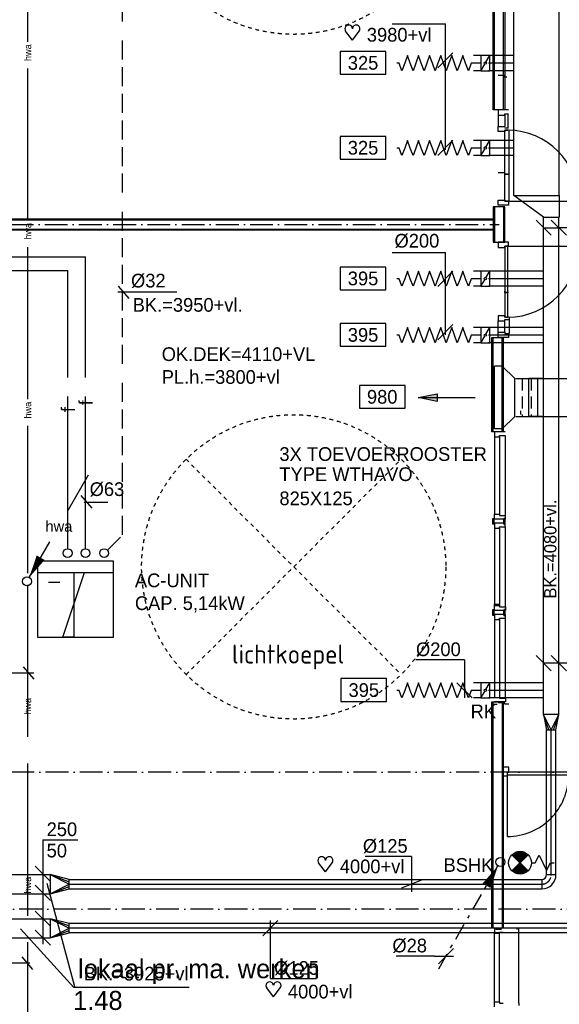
# Model space of a CAD drawing. Extents: x -41378 to 114803, y -24080 to 82188.
# Tile 16 of 137: x -17513 to -10416, y 50577 to 63520. Entities that reach past the tile are written whole.
import ezdxf
from ezdxf.enums import TextEntityAlignment as Align

# ---------------------------------------------------------------- set-up
doc = ezdxf.new("R2010")
doc.units = 0
doc.header["$LTSCALE"] = 50
for name, pattern in [('2322102', [45, 5, -2, 5, -2, 5, -2, 5, -2, 5, -2, 5, -5]), ('2322122', [47, 40, -7]), ('2322140', [45, 40, -5]), ('CENTER2', [11.25, 7.5, -1.25, 1.25, -1.25]), ('CENTER4', [5, 3.125, -0.625, 0.625, -0.625]), ('DASHDOT', [9, 6, -1.5, 0, -1.5]), ('HIDDEN', [2, 1, -1]), ('HIDDEN2', [4.7625, 3.175, -1.5875]), ('LURETOUR', [6, 4, -2])]:
    doc.linetypes.add(name, pattern=pattern)
doc.layers.get('0').update_dxf_attribs({"linetype": 'CONTINUOUS'})
for name, color, linetype in [('AL$1----_TEKST', 7, 'CONTINUOUS'), ('AL$7----_STRAMIEN', 1, 'DASHDOT'), ('AL22----_BINNENWAND', 7, 'CONTINUOUS'), ('AL32----_BINNENKOZ', 7, 'CONTINUOUS'), ('AL32----_DRAAIR', 7, 'CONTINUOUS'), ('AL32----_DRAAIRICHTING', 1, 'CONTINUOUS'), ('AL37----_DAKOPENING', 7, 'HIDDEN'), ('BOUW', 8, 'CONTINUOUS'), ('WL$1----', 3, 'CONTINUOUS'), ('WL521---', 4, 'CONTINUOUS'), ('WL531---', 4, 'CONTINUOUS'), ('WL5448--', 4, 'CONTINUOUS'), ('WL5502--', 4, 'CONTINUOUS'), ('WL5627--', 4, 'CONTINUOUS'), ('WL570---', 3, 'CONTINUOUS'), ('WL570---_HARTLIJN', 7, 'CONTINUOUS'), ('WL570---_RETOUR', 3, 'CONTINUOUS'), ('WL570---_TOEVOER', 3, 'CONTINUOUS'), ('WM$1----', 1, 'CONTINUOUS'), ('WM521---', 1, 'CONTINUOUS'), ('WM5448--', 1, 'CONTINUOUS'), ('WM5502--', 1, 'CONTINUOUS'), ('WM570---', 1, 'CONTINUOUS')]:
    doc.layers.add(name, color=color, linetype=linetype)
doc.layers.get('0').freeze()
doc.styles.add('BURO-018', font='BUROFONT.shx', dxfattribs={"height": 90})
doc.styles.add('BURO-025', font='BUROFONT.shx', dxfattribs={"height": 250})
doc.styles.get("Standard").update_dxf_attribs({"font": 'ISOCP'})

# ---------------------------------------------------------------- blocks, each defined once
blk = doc.blocks.new('LU-2D-K-258')
at = {"color": 0, "linetype": 'CONTINUOUS'}
for p, q in [((-0.5, 300), (0.5, 300)), ((-0.5, -300), (0.5, -300))]:
    blk.add_line(p, q, dxfattribs=at)
blk = doc.blocks.new('LU-ORND')
at = {"color": 0, "linetype": 'CONTINUOUS'}
for p, q in [((-3, 1.5), (-3, -1.5)), ((3, 1.5), (-3, 1.5)), ((3, -1.5), (3, 1.5)), ((-3, -1.5), (3, -1.5))]:
    blk.add_line(p, q, dxfattribs=at)
blk = doc.blocks.new('LU-2D-K-1F4')
at = {"color": 0, "linetype": 'CONTINUOUS'}
for p, q in [((-0.5, 250), (0.5, 250)), ((-0.5, -250), (0.5, -250))]:
    blk.add_line(p, q, dxfattribs=at)
blk = doc.blocks.new('LU-2D-BSH-1-1F4C82D')
at = {"color": 0, "linetype": 'CONTINUOUS'}
for p, q in [((104, 250), (-73, 250)), ((41, 250), (41, -250)), ((104, -250), (-73, -250))]:
    blk.add_line(p, q, dxfattribs=at)
at = {"color": 0, "linetype": 'HIDDEN2'}
blk.add_line((-41, 250), (-41, -250), dxfattribs=at)
blk = doc.blocks.new('LU-2D-BHS--1-1F4C82D')
at = {"color": 0, "linetype": 'CONTINUOUS'}
for p, q in [((-104, 250), (73, 250)), ((41, 250), (41, -250)), ((-104, -250), (73, -250))]:
    blk.add_line(p, q, dxfattribs=at)
at = {"color": 0, "linetype": 'HIDDEN2'}
blk.add_line((-41, 250), (-41, -250), dxfattribs=at)
blk = doc.blocks.new('2322615')
at = {"color": 0, "linetype": 'CONTINUOUS'}
for p, q in [((-2.5, -7.5), (2.5, 7.5)), ((0, 7.5), (2.5, 7.5)), ((0, 7.5), (0, -7.5)), ((0, -7.5), (-2.5, -7.5))]:
    blk.add_line(p, q, dxfattribs=at)
at = {"color": 0, "linetype": 'CONTINUOUS', "style": 'BURO-018', "flags": 1}
blk.add_attdef('W_ID', (0, 0), '', height=1.8, dxfattribs=at)
blk = doc.blocks.new('LU-PIJL5')
at = {"color": 0, "linetype": 'CONTINUOUS'}
for p, q in [((0, 0), (-7.5, 0)), ((-2.5, -0.5), (-2.5, 0.5)), ((-2.5, 0.5), (0, 0)), ((0, 0), (-2.5, -0.5))]:
    blk.add_line(p, q, dxfattribs=at)
blk.add_solid([(-2.5, 0.5), (-2.5, -0.5), (0, 0)], dxfattribs=at)
blk = doc.blocks.new('LDV3')
at = {"color": 0, "linetype": 'CONTINUOUS'}
for p, q in [((4.5, 7.79), (6.75, 11.69)), ((0.25, 0.43), (2.5, 4.33))]:
    blk.add_line(p, q, dxfattribs=at)
blk.add_lwpolyline([(0.25, 0.43, 0, 1, 0), (1.5, 2.6, 1, 1, 0)], format="xyseb", dxfattribs=at)
blk.add_circle((0, 0), 0.5, dxfattribs=at)
at = {"color": 0, "linetype": 'CONTINUOUS', "style": 'BURO-018'}
blk.add_attdef('LD_TEXT1', text='', height=1.8, dxfattribs=at).set_placement((3.5, 6.06), align=Align.MIDDLE)
blk = doc.blocks.new('LDV4109')
at = {"color": 0, "linetype": 'CONTINUOUS'}
for p, q in [((-1.13, -1.95), (-0.25, -0.43)), ((-1.69, -2.92), (-1.5, -2.6)), ((-3, -5.2), (-2.06, -3.57)), ((-3.56, -6.17), (-3.38, -5.85)), ((-4.88, -8.44), (-3.94, -6.82)), ((-5.44, -9.42), (-5.25, -9.09)), ((-6.75, -11.69), (-5.81, -10.07))]:
    blk.add_line(p, q, dxfattribs=at)
blk.add_lwpolyline([(-0.25, -0.43, 0, 1, 0), (-1.5, -2.6, 1, 1, 0)], format="xyseb", dxfattribs=at)
blk.add_circle((0, 0), 0.5, dxfattribs=at)
blk = doc.blocks.new('*U253', base_point=(102297, 59738))
at = {"color": 0, "linetype": 'CONTINUOUS'}
for p, q in [((102397, 59838), (102197, 59638)), ((102147, 59738), (101641, 59738)), ((102147, 59738), (102397, 59738))]:
    blk.add_line(p, q, dxfattribs=at)
at = {"color": 0, "linetype": 'CONTINUOUS', "style": 'BURO-018'}
blk.add_text('%%C28', height=180, dxfattribs=at).set_placement((102047, 59788), align=Align.RIGHT)
blk = doc.blocks.new('A$C5AB06988')
at = {"color": 2, "linetype": 'CONTINUOUS'}
for p, q in [((256, 556), (44, 344)), ((44, 556), (256, 344)), ((150, 300), (150, 250)), ((250, 200), (50, 100)), ((150, 250), (250, 200)), ((50, 100), (150, 50)), ((150, 50), (150, 0))]:
    blk.add_line(p, q, dxfattribs=at)
at = {"color": 2, "linetype": 'CONTINUOUS', "const_width": 150}
for points in [[(97, 397, -0.414214), (97, 503, -1)], [(203, 397, 0.414214), (203, 503, 1)]]:
    blk.add_lwpolyline(points, format="xyb", dxfattribs=at)
at = {"color": 2, "linetype": 'CONTINUOUS'}
blk.add_circle((150, 450), 150, dxfattribs=at)
blk = doc.blocks.new('2322140-1')
at = {"layer": 'WM5448--', "color": 0, "style": 'BURO-018'}
for p in [(-16647, 58484), (-16881, 58395)]:
    blk.add_text('f', height=180, rotation=90, dxfattribs=at).set_placement(p, align=Align.MIDDLE)
blk = doc.blocks.new('LU-1D-F-C83F0')
at = {"color": 0, "linetype": 'CONTINUOUS'}
for p, q in [((-504, 0), (-473, 0)), ((-473, 0), (-437, 100)), ((-437, 100), (-400, 0)), ((-400, 0), (-364, -100)), ((-364, -100), (-328, 0)), ((-328, 0), (-291, 100)), ((-291, 100), (-255, 0)), ((-255, 0), (-218, -100)), ((-218, -100), (-182, 0)), ((-182, 0), (-146, 100)), ((-146, 100), (-109, 0)), ((-109, 0), (-73, -100)), ((-73, -100), (-36, 0)), ((-36, 0), (0, 100)), ((0, 100), (36, 0)), ((36, 0), (73, -100)), ((73, -100), (109, 0)), ((109, 0), (146, 100)), ((146, 100), (182, 0)), ((182, 0), (218, -100)), ((218, -100), (255, 0)), ((255, 0), (291, 100)), ((291, 100), (328, 0)), ((328, 0), (364, -100)), ((364, -100), (400, 0)), ((400, 0), (437, 100)), ((437, 100), (473, 0)), ((473, 0), (504, 0))]:
    blk.add_line(p, q, dxfattribs=at)
blk = doc.blocks.new('LU-1D-K-C8')
at = {"color": 0, "linetype": 'CONTINUOUS'}
for p, q in [((-0.5, 100), (0.5, 100)), ((-0.5, -100), (0.5, -100))]:
    blk.add_line(p, q, dxfattribs=at)
at = {"layer": 'WL570---_HARTLIJN', "linetype": 'CENTER2'}
blk.add_line((-0.5, 0), (0.5, 0), dxfattribs=at)
blk = doc.blocks.new('LU-1D-KL1-C874')
at = {"color": 0, "linetype": 'CONTINUOUS'}
for p, q in [((-58, 100), (-58, -100)), ((58, 100), (-58, 100)), ((51, 87), (7, 13)), ((58, -100), (58, 100)), ((-58, -100), (58, -100)), ((-7, -13), (-51, -87))]:
    blk.add_line(p, q, dxfattribs=at)
blk.add_circle((0, 0), 14.5, dxfattribs=at)
blk = doc.blocks.new('*U380', base_point=(-11501, 54804))
at = {"color": 0, "linetype": 'CONTINUOUS'}
for p, q in [((-11501, 55104), (-12141, 55104)), ((-11501, 55104), (-11501, 54604)), ((-11601, 54804), (-11402, 54605))]:
    blk.add_line(p, q, dxfattribs=at)
at = {"layer": 'WM570---', "color": 1, "linetype": 'CONTINUOUS', "style": 'BURO-018'}
blk.add_text('%%c200', height=180, dxfattribs=at).set_placement((-11551, 55154), align=Align.RIGHT)
blk = doc.blocks.new('LU-2D-K-FA')
at = {"color": 0, "linetype": 'CONTINUOUS'}
for p, q in [((-0.5, 125), (0.5, 125)), ((-0.5, -125), (0.5, -125))]:
    blk.add_line(p, q, dxfattribs=at)
blk = doc.blocks.new('LU-2D-VR-FA7DFA')
at = {"color": 0, "linetype": 'CONTINUOUS'}
for p, q in [((0, 125), (0, -125)), ((250, 62.5), (0, 125)), ((0, 125), (250, 31.25)), ((0, 125), (250, 0)), ((0, -125), (250, 0)), ((250, -62.5), (250, 62.5)), ((0, -125), (250, -31.25)), ((0, -125), (250, -62.5))]:
    blk.add_line(p, q, dxfattribs=at)
blk = doc.blocks.new('LU-1D-K-7D')
at = {"color": 0, "linetype": 'CONTINUOUS'}
for p, q in [((-0.5, 62.5), (0.5, 62.5)), ((-0.5, -62.5), (0.5, -62.5))]:
    blk.add_line(p, q, dxfattribs=at)
at = {"layer": 'WL570---_HARTLIJN', "linetype": 'CENTER2'}
blk.add_line((-0.5, 0), (0.5, 0), dxfattribs=at)
blk = doc.blocks.new('HART')
at = {"color": 1}
for q in [(-39.7, 52.4), (39.7, 52.4)]:
    blk.add_line((0, 0), q, dxfattribs=at)
for centre, start, end in [((-22.1, 65.7), 0, 217.18669), ((22.1, 65.7), 322.81331, 180)]:
    blk.add_arc(centre, 22.1, start, end, dxfattribs=at)
blk = doc.blocks.new('LU-2D-K-C8')
at = {"color": 0, "linetype": 'CONTINUOUS'}
for p, q in [((-0.5, 100), (0.5, 100)), ((-0.5, -100), (0.5, -100))]:
    blk.add_line(p, q, dxfattribs=at)
blk = doc.blocks.new('*U430', base_point=(-10303, 55060))
at = {"color": 0, "linetype": 'CONTINUOUS'}
for p, q in [((-10403, 54961), (-10603, 55160)), ((-10203, 54961), (-10403, 55160)), ((-10303, 55060), (-10503, 55060)), ((-10003, 55060), (-10303, 55060)), ((-10003, 55060), (-9543, 55060))]:
    blk.add_line(p, q, dxfattribs=at)
at = {"layer": 'WM570---', "linetype": 'CONTINUOUS', "style": 'BURO-018'}
for p in [(-9953, 55110), (-9953, 54830)]:
    blk.add_text('200', height=180, dxfattribs=at).set_placement(p)
blk = doc.blocks.new('LU-1D-VR-7DC8C8')
at = {"color": 0, "linetype": 'CONTINUOUS'}
for p, q in [((200, 100), (0, 62.5)), ((0, 31.25), (200, 100)), ((0, 0), (200, 100)), ((0, 62.5), (0, -62.5)), ((0, 0), (200, -100)), ((200, -100), (200, 100)), ((0, -31.25), (200, -100)), ((0, -62.5), (200, -100))]:
    blk.add_line(p, q, dxfattribs=at)
blk = doc.blocks.new('*U432', base_point=(-10303, 60662))
at = {"color": 0, "linetype": 'CONTINUOUS'}
for p, q in [((-10403, 60563), (-10603, 60762)), ((-10203, 60563), (-10403, 60762)), ((-10503, 60662), (-10303, 60662)), ((-10003, 60662), (-10303, 60662)), ((-10003, 60662), (-9543, 60662))]:
    blk.add_line(p, q, dxfattribs=at)
at = {"layer": 'WM570---', "linetype": 'CONTINUOUS', "style": 'BURO-018'}
for p in [(-9953, 60712), (-9953, 60432)]:
    blk.add_text('200', height=180, dxfattribs=at).set_placement(p)
blk = doc.blocks.new('*U484', base_point=(-12360, 53854))
at = {"color": 0, "linetype": 'CONTINUOUS'}
for p, q in [((-12360, 54154), (-12967, 54154)), ((-12360, 54154), (-12360, 53692)), ((-12230, 53846), (-12491, 53738))]:
    blk.add_line(p, q, dxfattribs=at)
at = {"layer": 'WM570---', "linetype": 'CONTINUOUS', "style": 'BURO-018'}
blk.add_text('%%c125', height=180, dxfattribs=at).set_placement((-12410, 54204), align=Align.RIGHT)
blk = doc.blocks.new('LU-1D-B--1-7D5A7D')
at = {"color": 0, "linetype": 'CONTINUOUS'}
for p, q in [((-125, -62.5), (-125, 62.5)), ((-62.5, -125), (62.5, -125))]:
    blk.add_line(p, q, dxfattribs=at)
for radius in [187.5, 62.5]:
    blk.add_arc((-125, -125), radius, 0, 90, dxfattribs=at)
at = {"layer": 'WL570---_HARTLIJN', "linetype": 'CENTER4'}
blk.add_arc((-125, -125), 125, 0, 90, dxfattribs=at)
blk = doc.blocks.new('*U486', base_point=(-14216, 52094))
at = {"color": 0, "linetype": 'CONTINUOUS'}
for p, q in [((-14315, 52057), (-14116, 52256)), ((-14216, 51494), (-14216, 52256)), ((-14216, 51494), (-13609, 51494))]:
    blk.add_line(p, q, dxfattribs=at)
at = {"layer": 'WM570---', "linetype": 'CONTINUOUS', "style": 'BURO-018'}
blk.add_text('%%c125', height=180, dxfattribs=at).set_placement((-14166, 51544))
blk = doc.blocks.new('2322122-2')
at = {"layer": 'WM521---', "color": 0, "style": 'BURO-018'}
for p in [(-17408, 63087), (-17408, 60737), (-17408, 58387), (-17409, 54494), (-17409, 52144)]:
    blk.add_text('hwa', height=90, rotation=90, dxfattribs=at).set_placement(p, align=Align.MIDDLE)

msp = doc.modelspace()

# ---------------------------------------------------------------- linework, layer by layer
at = {"layer": 'AL$7----_STRAMIEN', "color": 1}
for p, q in [((-29785.6, 60827.3), (-11206, 60827.3)), ((7882.8, 53627.3), (-30109.6, 53627.3)), ((112410.4, 51827.3), (-35182.3, 51827.3))]:
    msp.add_line(p, q, dxfattribs=at)
at = {"layer": 'AL22----_BINNENWAND', "color": 8}
for p, q in [((-11284, 62333.6), (-11284, 68321.1)), ((-11134, 68321.1), (-11134, 62333.6)), ((-11134, 62333.6), (-11284, 62333.6)), ((-11284, 61060.3), (-11284, 60594.3)), ((-11134, 61060.3), (-11284, 61060.3)), ((-11134, 60594.3), (-11134, 61060.3)), ((-22141, 60902.3), (-11284, 60902.3)), ((-11284, 60902.3), (-11284, 60752.3)), ((-11284, 60752.3), (-22141, 60752.3)), ((-11284, 60594.3), (-11134, 60594.3)), ((-11302, 58102.3), (-11302, 59343.3)), ((-11302, 59343.3), (-11152, 59343.3)), ((-11152, 59343.3), (-11152, 58102.3)), ((-11152, 58102.3), (-11302, 58102.3)), ((-11303, 51577.3), (-11303, 54552.3)), ((-11303, 54552.3), (-11153, 54552.3)), ((-11153, 54552.3), (-11153, 51577.3)), ((-11153, 51577.3), (-11303, 51577.3))]:
    msp.add_line(p, q, dxfattribs=at)
at = {"layer": 'AL22----_BINNENWAND', "color": 8, "linetype": 'CONTINUOUS'}
for p, q in [((-11269, 62333.6), (-11269, 68321.1)), ((-11149, 62333.6), (-11149, 68321.1)), ((-11269, 61060.3), (-11269, 60594.3)), ((-11149, 61060.3), (-11149, 60594.3)), ((-22141, 60887.3), (-11284, 60887.3)), ((-22141, 60767.3), (-11284, 60767.3)), ((-11287, 58102.3), (-11287, 59343.3)), ((-11167, 58102.3), (-11167, 59343.3)), ((-11288, 54552.3), (-11288, 51577.3)), ((-11168, 54552.3), (-11168, 51577.3))]:
    msp.add_line(p, q, dxfattribs=at)
at = {"layer": 'AL32----_BINNENKOZ', "color": 8}
for p, q in [((-11133.5, 62784.9), (-11221.5, 62784.9)), ((-11143.9, 62767.9), (-11143.9, 62784.9)), ((-11143.9, 62767.9), (-11103.9, 62767.9)), ((-11082.5, 62333.6), (-11221.5, 62333.6)), ((-11221.5, 62333.6), (-11221.5, 62266.6)), ((-11221.5, 62266.6), (-11133.5, 62266.6)), ((-11221.5, 62266.6), (-11221.5, 62116.6)), ((-11133.5, 62266.6), (-11133.5, 62283.6)), ((-11133.5, 62283.6), (-11082.5, 62283.6)), ((-11133.5, 62266.6), (-11133.5, 62116.6)), ((-11092.9, 62283.6), (-11092.9, 62099.6)), ((-11221.5, 62049.6), (-11221.5, 62116.6)), ((-11221.5, 62116.6), (-11133.5, 62116.6)), ((-11133.5, 62049.6), (-11221.5, 62049.6)), ((-11133.5, 62099.6), (-11082.5, 62099.6)), ((-11082.5, 62066.6), (-11133.5, 62066.6)), ((-11133.5, 62066.6), (-11133.5, 62049.6)), ((-11133.5, 62066.6), (-11093.5, 62066.6)), ((-11133.5, 61132.6), (-11133.5, 62066.6)), ((-11080.1, 62066.6), (-11080.1, 61132.6)), ((-11133.5, 61507.9), (-11221.5, 61507.9)), ((-11133.5, 61490.9), (-11133.5, 61507.9)), ((-11133.5, 61490.9), (-11093.5, 61490.9)), ((-11082.5, 61490.9), (-11133.5, 61490.9)), ((-11221.5, 61082.6), (-11221.5, 61149.6)), ((-11221.5, 61149.6), (-11133.5, 61149.6)), ((-11133.5, 61149.6), (-11133.5, 61132.6)), ((-11133.5, 61132.6), (-11082.5, 61132.6)), ((-11093.5, 61132.6), (-11133.5, 61132.6)), ((-11082.5, 61132.6), (-11082.5, 61082.6)), ((-11082.5, 61082.6), (-11221.5, 61082.6)), ((-11082.5, 60594.3), (-11221.5, 60594.3)), ((-11221.5, 60594.3), (-11221.5, 60527.3)), ((-11082.5, 60544.3), (-11082.5, 60594.3)), ((-11221.5, 60527.3), (-11133.5, 60527.3)), ((-11133.5, 60527.3), (-11133.5, 60544.3)), ((-11133.5, 60544.3), (-11082.5, 60544.3)), ((-11093.5, 60544.3), (-11133.5, 60544.3)), ((-11133.5, 60544.3), (-11133.5, 59610.3)), ((-11093.5, 59610.3), (-11093.5, 60544.3)), ((-11133.5, 59934), (-11133.5, 59951)), ((-11082.5, 59934), (-11133.5, 59934)), ((-11133.5, 59934), (-11093.5, 59934)), ((-11133.5, 59627.3), (-11221.5, 59627.3)), ((-11221.5, 59627.3), (-11221.5, 59560.3)), ((-11221.5, 59560.3), (-11133.5, 59560.3)), ((-11221.5, 59410.3), (-11221.5, 59560.3)), ((-11133.5, 59610.3), (-11133.5, 59627.3)), ((-11082.5, 59610.3), (-11133.5, 59610.3)), ((-11133.5, 59610.3), (-11093.5, 59610.3)), ((-11133.5, 59560.3), (-11133.5, 59577.3)), ((-11133.5, 59577.3), (-11082.5, 59577.3)), ((-11133.5, 59410.3), (-11133.5, 59560.3)), ((-11069.1, 59577.3), (-11069.1, 59610.3)), ((-11069.1, 59393.3), (-11069.1, 59577.3)), ((-11221.5, 59343.3), (-11221.5, 59410.3)), ((-11221.5, 59410.3), (-11133.5, 59410.3)), ((-11133.5, 59410.3), (-11133.5, 59393.3)), ((-11082.5, 59343.3), (-11221.5, 59343.3)), ((-11133.5, 59393.3), (-11082.5, 59393.3)), ((-11082.5, 59393.3), (-11082.5, 59343.3)), ((-10923.1, 58328.1), (-10923.1, 58378.1)), ((-11127, 58102.3), (-11266, 58102.3)), ((-11266, 58102.3), (-11266, 58035.3)), ((-11266, 58035.3), (-11203, 58035.3)), ((-11266, 58035.3), (-11266, 57019.3)), ((-11203, 58035.3), (-11203, 58052.3)), ((-11203, 58052.3), (-11127, 58052.3)), ((-11203, 58035.3), (-11203, 57019.3)), ((-11127, 58052.3), (-11127, 57002.3)), ((-11289.5, 56952.4), (-11289.5, 56964.9)), ((-11289.5, 56964.9), (-11271.5, 56964.9)), ((-11289.5, 56889.8), (-11289.5, 56952.4)), ((-11271.5, 56902.3), (-11271.5, 56952.4)), ((-11271.5, 56952.4), (-11266, 56952.4)), ((-11266, 56952.3), (-11266, 57019.3)), ((-11266, 57019.3), (-11203, 57019.3)), ((-11127, 56952.3), (-11266, 56952.3)), ((-11203, 57019.3), (-11203, 57002.3)), ((-11203, 57002.3), (-11127, 57002.3)), ((-11146.5, 56952.4), (-11152, 56952.4)), ((-11128.5, 56964.9), (-11146.5, 56964.9)), ((-11146.5, 56902.3), (-11146.5, 56952.4)), ((-11128.5, 56952.4), (-11128.5, 56964.9)), ((-11128.5, 56889.8), (-11128.5, 56952.4)), ((-11127, 57002.3), (-11127, 56952.3)), ((-11271.5, 56889.8), (-11289.5, 56889.8)), ((-11271.5, 56902.3), (-11271.5, 56889.8)), ((-11266, 56902.3), (-11271.5, 56902.3)), ((-11127, 56902.3), (-11266, 56902.3)), ((-11266, 56902.3), (-11266, 56835.3)), ((-11266, 56835.3), (-11203, 56835.3)), ((-11266, 56835.3), (-11266, 55819.3)), ((-11203, 56835.3), (-11203, 56852.3)), ((-11203, 56852.3), (-11127, 56852.3)), ((-11203, 56835.3), (-11203, 55819.3)), ((-11152, 56902.3), (-11146.5, 56902.3)), ((-11146.5, 56902.3), (-11146.5, 56889.8)), ((-11146.5, 56889.8), (-11128.5, 56889.8)), ((-11127, 56852.3), (-11127, 56902.3)), ((-11127, 56852.3), (-11127, 55802.3)), ((-11266, 55772.2), (-11266, 55839.2)), ((-11266, 55839.2), (-11203, 55839.2)), ((-11266, 55752.3), (-11266, 55819.3)), ((-11266, 55819.3), (-11203, 55819.3)), ((-11203, 55839.2), (-11203, 55822.2)), ((-11203, 55819.3), (-11203, 55802.3)), ((-11203, 55802.3), (-11127, 55802.3)), ((-11125.5, 55802.3), (-11125.5, 55752.3)), ((-11289.5, 55752.4), (-11289.5, 55764.9)), ((-11289.5, 55764.9), (-11271.5, 55764.9)), ((-11289.5, 55689.8), (-11289.5, 55752.4)), ((-11271.5, 55689.8), (-11289.5, 55689.8)), ((-11271.5, 55702.3), (-11271.5, 55752.4)), ((-11271.5, 55752.4), (-11266, 55752.4)), ((-11271.5, 55702.3), (-11271.5, 55689.8)), ((-11266, 55702.3), (-11271.5, 55702.3)), ((-11127, 55752.3), (-11266, 55752.3)), ((-11127, 55702.3), (-11266, 55702.3)), ((-11266, 55702.3), (-11266, 55635.3)), ((-11146.5, 55752.4), (-11152, 55752.4)), ((-11152, 55702.3), (-11146.5, 55702.3)), ((-11128.5, 55764.9), (-11146.5, 55764.9)), ((-11146.5, 55702.3), (-11146.5, 55752.4)), ((-11146.5, 55702.3), (-11146.5, 55689.8)), ((-11146.5, 55689.8), (-11128.5, 55689.8)), ((-11127, 55752.4), (-11127, 55764.9)), ((-11127, 55689.8), (-11127, 55752.4)), ((-11125.5, 55652.3), (-11125.5, 55702.3)), ((-11266, 55635.3), (-11203, 55635.3)), ((-11266, 55635.3), (-11266, 54619.3)), ((-11203, 55635.3), (-11203, 55652.3)), ((-11203, 55652.3), (-11127, 55652.3)), ((-11203, 55635.3), (-11203, 54619.3)), ((-11127, 55652.3), (-11127, 54602.3)), ((-11274.9, 54522.9), (-11234.9, 54522.9)), ((-11127, 54552.3), (-11266, 54552.3)), ((-11132, 54539.9), (-11220, 54539.9)), ((-11201.5, 54602.3), (-11125.5, 54602.3)), ((-11132, 54522.9), (-11132, 54539.9)), ((-11081, 54522.9), (-11132, 54522.9)), ((-11125.5, 54602.3), (-11125.5, 54552.3)), ((-11080, 53692.8), (-11153, 53692.8)), ((-11153, 53692.8), (-11153, 53629.8)), ((-11153, 53629.8), (-11153, 53629.8)), ((-11153, 53629.8), (-11153, 53578.8)), ((-11097, 53578.8), (-11097, 53629.8)), ((-11097, 53629.8), (-11080, 53629.8)), ((-10293.5, 53629.8), (-11097, 53629.8)), ((-10293.5, 53589.8), (-11097, 53589.8)), ((-11080, 53629.8), (-11080, 53692.8)), ((-11153, 53578.8), (-11097, 53578.8)), ((-11153, 53578.8), (-11097, 53578.8)), ((-11245, 51577.3), (-11267, 51577.3)), ((-11267, 51577.3), (-11267, 51510.3)), ((-11245, 51561.3), (-11245, 51577.3)), ((-11178, 51561.3), (-11245, 51561.3)), ((-11204, 51510.3), (-11204, 51527.3)), ((-11204, 51527.3), (-11153, 51527.3)), ((-10949.1, 51577.3), (-10974.1, 51577.3)), ((-10974.1, 51577.3), (-10974.1, 51561.3)), ((-10949.1, 51527.3), (-10949.1, 51577.3)), ((-10949.1, 50593.8), (-10949.1, 51527.3)), ((-11267, 51510.3), (-11204, 51510.3)), ((-11267, 50610.8), (-11267, 51510.3)), ((-11267, 50610.8), (-11267, 51510.3)), ((-11204, 50610.8), (-11204, 51510.3)), ((-11267, 50543.8), (-11267, 50610.8)), ((-11267, 50610.8), (-11204, 50610.8)), ((-11204, 50610.8), (-11204, 50593.8)), ((-11204, 50593.8), (-11153, 50593.8)), ((-10949.1, 50593.8), (-10949.1, 50560.8))]:
    msp.add_line(p, q, dxfattribs=at)
at = {"layer": 'AL32----_DRAAIR', "color": 8}
msp.add_line((-11097, 52782.9), (-11097, 53589.8), dxfattribs=at)
msp.add_arc((-11097.5, 53586.4), 803.5, 270.03613, 0.20977, dxfattribs=at)
at = {"layer": 'AL32----_DRAAIRICHTING', "color": 8}
for p, q in [((-11093.5, 61132.6), (-10159.5, 61132.6)), ((-11093.5, 60544.3), (-10159.5, 60544.3))]:
    msp.add_line(p, q, dxfattribs=at)
for centre, start, end in [((-11093.5, 61132.6), 0, 90), ((-11093.5, 60544.3), 270, 0)]:
    msp.add_arc(centre, 934, start, end, dxfattribs=at)
at = {"layer": 'AL37----_DAKOPENING', "color": 8, "linetype": 'HIDDEN'}
for p, q in [((-15323.2, 54913.1), (-12494.8, 57741.5)), ((-15323.2, 57741.5), (-12494.8, 54913.1))]:
    msp.add_line(p, q, dxfattribs=at)
at = {"layer": 'AL37----_DAKOPENING', "color": 8}
for centre in [(-13909, 65327.3), (-13909, 56327.3)]:
    msp.add_circle(centre, 2000, dxfattribs=at)
at = {"layer": 'WL$1----'}
for p, q in [((-17279.5, 56252.7), (-16282.8, 56252.7)), ((-16985, 56121), (-17132.2, 56121))]:
    msp.add_line(p, q, dxfattribs=at)
at = {"layer": 'WL521---', "linetype": '2322122'}
for p, q in [((-17408.1, 65229.9), (-17408.1, 56243.3)), ((-17409.3, 56092.1), (-17409.3, 48195.6))]:
    msp.add_line(p, q, dxfattribs=at)
at = {"layer": 'WL5448--', "linetype": '2322140'}
for p, q in [((-19925.7, 60401.7), (-16647.4, 60401.7)), ((-16647.4, 56566.4), (-16647.4, 60401.7)), ((-19931.8, 60222.7), (-16880.9, 60222.7)), ((-16880.9, 56566.4), (-16880.9, 60222.7))]:
    msp.add_line(p, q, dxfattribs=at)
at = {"layer": 'WL5502--', "color": 1}
for centre in [(-16880.9, 56508), (-16647.4, 56508), (-16402.1, 56508)]:
    msp.add_circle(centre, 58.4, dxfattribs=at)
at = {"layer": 'WL5627--', "linetype": '2322102'}
for p, q in [((-16160.9, 56746.3), (-16160.9, 65983.7)), ((-16364.3, 56542.9), (-16160.9, 56746.3))]:
    msp.add_line(p, q, dxfattribs=at)
at = {"layer": 'WL570---', "color": 1}
for p, q in [((-12612, 63465.9), (-11913.9, 63465.9)), ((-12612, 60460.7), (-11913.9, 60460.7))]:
    msp.add_line(p, q, dxfattribs=at)
at = {"layer": 'WL570---'}
for p, q in [((-10621.9, 60923.1), (-11015.9, 61206.8)), ((-11015.9, 61206.8), (-10418.5, 61206.8)), ((-10418.5, 61206.8), (-10418.5, 60924.2)), ((-10621.9, 60923.1), (-10418.5, 60923.1)), ((-11269.4, 58142.3), (-11269.4, 58967.3)), ((-11169.4, 58142.3), (-11169.4, 58967.3)), ((-17279.5, 56404), (-17279.5, 56403)), ((-17279.5, 56403), (-17279.5, 55403)), ((-16279.5, 56403), (-17279.5, 56403)), ((-16279.5, 55403), (-16279.5, 56403)), ((-17279.5, 55403), (-16279.5, 55403))]:
    msp.add_line(p, q, dxfattribs=at)
at = {"layer": 'WL570---', "color": 3}
for p, q in [((-11002.3, 58804.5), (-11169.4, 58967.3)), ((-11002.3, 58304.8), (-11002.3, 58804.5)), ((-11169.4, 58142.3), (-11002.3, 58304.8))]:
    msp.add_line(p, q, dxfattribs=at)
at = {"layer": 'WL570---_TOEVOER'}
for p, q in [((-11169.4, 58967.3), (-11269.4, 58967.3)), ((-11169.4, 58142.3), (-11269.4, 58142.3))]:
    msp.add_line(p, q, dxfattribs=at)
at = {"layer": 'WM$1----'}
for p, q in [((-16222.6, 59940.9), (-15444.6, 59940.9)), ((-16219, 60018.6), (-16077.6, 59853.7)), ((-16707.1, 57264.3), (-16565.7, 57099.3)), ((-16664.9, 57178.1), (-16355.2, 57178.1)), ((-17469, 55014.2), (-17327.6, 54849.3)), ((-18105.7, 54936.5), (-17327.7, 54936.5)), ((-18156.8, 51123.6), (-17378.8, 51123.6)), ((-17483.9, 51201.3), (-17342.4, 51036.3))]:
    msp.add_line(p, q, dxfattribs=at)
at = {"layer": 'WM570---', "linetype": 'CONTINUOUS'}
for p, q in [((-11913.9, 61809.4), (-11913.9, 63465.9)), ((-11814.2, 63084.3), (-12013.6, 62884.9)), ((-11814.2, 61935.7), (-12013.6, 61736.3)), ((-11913.9, 59378.6), (-11913.9, 60460.7)), ((-11814.2, 60212.7), (-12013.6, 60013.3)), ((-11814.2, 59512.8), (-12013.6, 59313.4))]:
    msp.add_line(p, q, dxfattribs=at)
at = {"layer": 'WM570---', "color": 1, "linetype": 'CONTINUOUS'}
for p, q in [((-17208.3, 52738.3), (-17208.3, 51822.4)), ((-17208.3, 52738.3), (-16748.4, 52738.3)), ((-17308, 52393.2), (-17108.6, 52193.8)), ((-17308, 52143.2), (-17108.6, 51943.8)), ((-17308, 51802.3), (-17108.6, 51602.9)), ((-17208.3, 51822.4), (-17208.3, 51572.4)), ((-17308, 51552.3), (-17108.6, 51352.9)), ((-17208.3, 51616.7), (-17208.3, 51366.7))]:
    msp.add_line(p, q, dxfattribs=at)
at = {"layer": 'WM570---', "color": 1}
for p, q in [((-16788.2, 50806.3), (-17151.8, 52167.1)), ((-17501.6, 51568.9), (-16800, 50798.4)), ((-16801.8, 50802.7), (-15283.1, 50802.7))]:
    msp.add_line(p, q, dxfattribs=at)

# ---------------------------------------------------------------- block references
at = {"layer": 'WL$1----', "xscale": 56.7, "yscale": 56.7, "zscale": 56.7}
msp.add_blockref('2322615', (-16802.3, 55827.4), dxfattribs=at)
at = {"layer": 'WL521---', "color": 2}
ref = msp.add_blockref('LDV3', (-17417.1, 56136), dxfattribs=dict(at, xscale=120, yscale=120, zscale=120))
ref.add_attrib('LD_TEXT1', 'hwa', dxfattribs={"layer": '0', "color": 1, "linetype": 'CONTINUOUS', "height": 144, "style": 'BURO-018'}).set_placement((-16997.1, 56863.5), align=Align.MIDDLE)
at = {"layer": 'WL531---', "rotation": 90}
msp.add_blockref('A$C5AB06988', (-10482, 52287.4), dxfattribs=at)
at = {"layer": 'WL531---', "color": 2, "xscale": 120, "yscale": 120, "zscale": 120}
msp.add_blockref('LDV4109', (-11192.3, 52448.5), dxfattribs=at)
at = {"layer": 'WL531---', "color": 1}
msp.add_blockref('*U253', (-11905.8, 51210.2), dxfattribs=at)
at = {"layer": 'WL570---_RETOUR', "linetype": 'CONTINUOUS', "rotation": 180}
for name, p in [('LU-1D-F-C83F0', (-12048.6, 62949.2)), ('LU-1D-KL1-C874', (-11387.9, 62949.2)), ('LU-1D-F-C83F0', (-12048.6, 61832.9)), ('LU-1D-KL1-C874', (-11387.9, 61832.9)), ('LU-1D-F-C83F0', (-12048.6, 60115.3)), ('LU-1D-KL1-C874', (-11387.9, 60115.3)), ('LU-1D-F-C83F0', (-12048.6, 59373)), ('LU-1D-KL1-C874', (-11387.9, 59373)), ('LU-1D-F-C83F0', (-12048.6, 54704.2)), ('LU-1D-KL1-C874', (-11387.9, 54704.2))]:
    msp.add_blockref(name, p, dxfattribs=at)
for p, xscale in [((-11495.2, 62949.2), 98.61702460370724), ((-11178.2, 62949.2), 336.3678543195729), ((-11495.2, 61832.9), 98.61702460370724), ((-11178.2, 61832.9), 336.3678543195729), ((-11495.2, 60115.3), 98.61702460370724), ((-10982.1, 60115.3), 728.6640827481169), ((-11495.2, 59373), 98.61702460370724), ((-10982.1, 59373), 728.6640827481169), ((-11495.2, 54704.2), 98.61702460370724), ((-10982, 54704.2), 728.7937626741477)]:
    msp.add_blockref('LU-1D-K-C8', p, dxfattribs=dict(at, xscale=xscale))
at = {"layer": 'WL570---_RETOUR', "color": 3, "linetype": 'LURETOUR'}
for name, p in [('LU-2D-BHS--1-1F4C82D', (-10863.1, 58554.8)), ('LU-2D-BSH-1-1F4C82D', (-10743.1, 58554.8))]:
    msp.add_blockref(name, p, dxfattribs=at)
at = {"layer": 'WL570---_RETOUR', "linetype": 'LURETOUR', "xscale": 1904.717479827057, "rotation": 90}
msp.add_blockref('LU-1D-K-7D', (-10521.9, 53233.9), dxfattribs=at)
at = {"layer": 'WL570---_RETOUR', "linetype": 'LURETOUR', "rotation": 270}
msp.add_blockref('LU-1D-B--1-7D5A7D', (-10521.9, 52156.5), dxfattribs=at)
at = {"layer": 'WL570---_TOEVOER', "linetype": 'CONTINUOUS'}
for name, p, xscale, rotation in [('LU-2D-K-C8', (-10521.9, 57654.7), 6536.840517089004, 89.99999999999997), ('LU-1D-K-7D', (-13752.8, 52156.5), 6211.70425841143, 359.9999999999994), ('LU-1D-K-7D', (-13070.3, 51577.6), 7576.660663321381, 179.9999999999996)]:
    msp.add_blockref(name, p, dxfattribs=dict(at, xscale=xscale, rotation=rotation))
for name, p, xscale in [('LU-2D-K-1F4', (-9919.9, 58554.8), 2135.838127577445), ('LU-2D-K-FA', (-17415.8, 52156.5), 610.5975409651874), ('LU-2D-K-FA', (-17415.8, 51577.6), 610.5975409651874)]:
    msp.add_blockref(name, p, dxfattribs=dict(at, xscale=xscale))
at = {"layer": 'WL570---_TOEVOER', "xscale": 100, "yscale": 100, "zscale": 100, "rotation": 180}
msp.add_blockref('LU-PIJL5', (-12271.7, 58552.2), dxfattribs=at)
at = {"layer": 'WL570---_TOEVOER', "linetype": 'CONTINUOUS', "rotation": 90}
msp.add_blockref('LU-1D-VR-7DC8C8', (-10521.9, 54186.3), dxfattribs=at)
at = {"layer": 'WL570---_TOEVOER', "linetype": 'CONTINUOUS'}
for p in [(-17110.5, 52156.5), (-17110.5, 51577.6)]:
    msp.add_blockref('LU-2D-VR-FA7DFA', p, dxfattribs=at)
at = {"layer": 'WM521---'}
msp.add_blockref('2322122-2', (0, 0), dxfattribs=at)
at = {"layer": 'WM5448--'}
msp.add_blockref('2322140-1', (0, 0), dxfattribs=at)
at = {"layer": 'WM570---', "color": 3, "xscale": 8103.024687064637, "rotation": 89.99999999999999}
msp.add_blockref('LU-2D-K-258', (-10715.9, 65258.3), dxfattribs=at)
at = {"layer": 'WM570---', "xscale": 2.25, "yscale": 2.25, "zscale": 2.25}
for p in [(-13136.5, 63252.1), (-13491.9, 52320), (-14174.5, 50674.7)]:
    msp.add_blockref('HART', p, dxfattribs=at)
at = {"layer": 'WM570---', "color": 1}
ref = msp.add_blockref('LU-ORND', (-12996.9, 62952.8), dxfattribs=dict(at, xscale=100, yscale=100, zscale=100))
ref.add_attrib('LU_TEXT1', '325', dxfattribs={"layer": '0', "color": 1, "linetype": 'CONTINUOUS', "height": 180, "style": 'BURO-018'}).set_placement((-12996.9, 62952.8), align=Align.MIDDLE)
ref = msp.add_blockref('LU-ORND', (-12996.9, 61836.6), dxfattribs=dict(at, xscale=100, yscale=100, zscale=100))
ref.add_attrib('LU_TEXT1', '325', dxfattribs={"layer": '0', "color": 1, "linetype": 'CONTINUOUS', "height": 180, "style": 'BURO-018'}).set_placement((-12996.9, 61836.6), align=Align.MIDDLE)
at = {"layer": 'WM570---'}
for name, p in [('*U432', (-10421.9, 60785.3)), ('*U430', (-10421.9, 55060.4)), ('*U484', (-12360.3, 52219)), ('*U486', (-14215.6, 51515.1))]:
    msp.add_blockref(name, p, dxfattribs=at)
at = {"layer": 'WM570---', "color": 1}
ref = msp.add_blockref('LU-ORND', (-12996.9, 60119), dxfattribs=dict(at, xscale=100, yscale=100, zscale=100))
ref.add_attrib('LU_TEXT1', '395', dxfattribs={"layer": '0', "color": 1, "linetype": 'CONTINUOUS', "height": 180, "style": 'BURO-018'}).set_placement((-12996.9, 60119), align=Align.MIDDLE)
ref = msp.add_blockref('LU-ORND', (-12996.9, 59376.7), dxfattribs=dict(at, xscale=100, yscale=100, zscale=100))
ref.add_attrib('LU_TEXT1', '395', dxfattribs={"layer": '0', "color": 1, "linetype": 'CONTINUOUS', "height": 180, "style": 'BURO-018'}).set_placement((-12996.9, 59376.7), align=Align.MIDDLE)
ref = msp.add_blockref('LU-ORND', (-12744.8, 58562.6), dxfattribs=dict(at, xscale=100, yscale=100, zscale=100))
ref.add_attrib('LU_TEXT1', '980', dxfattribs={"layer": '0', "color": 1, "linetype": 'CONTINUOUS', "height": 180, "style": 'BURO-018'}).set_placement((-12744.8, 58562.6), align=Align.MIDDLE)
msp.add_blockref('*U380', (-11662, 54804.2), dxfattribs=at)
ref = msp.add_blockref('LU-ORND', (-12987.1, 54707.9), dxfattribs=dict(at, xscale=100, yscale=100, zscale=100))
ref.add_attrib('LU_TEXT1', '395', dxfattribs={"layer": '0', "color": 1, "linetype": 'CONTINUOUS', "height": 180, "style": 'BURO-018'}).set_placement((-12987.1, 54707.9), align=Align.MIDDLE)

# ---------------------------------------------------------------- texts
at = {"layer": 'AL$1----_TEKST', "color": 8}
msp.add_text('lichtkoepel', height=250, dxfattribs=at).set_placement((-13983.2, 55055.7), align=Align.CENTER)
at = {"layer": 'BOUW', "color": 1, "style": 'BURO-018'}
for s, p in [('OK.DEK=4110+VL', (-15644.9, 59033.5)), ('PL.h.=3800+vl', (-15644.9, 58733.5))]:
    msp.add_text(s, height=180, dxfattribs=at).set_placement(p)
at = {"layer": 'BOUW', "style": 'BURO-025'}
for s, p in [('lokaal pr. ma. werken', (-16744.4, 50920.3)), ('1.48', (-16809.8, 50503.5))]:
    msp.add_text(s, height=250, dxfattribs=at).set_placement(p)
at = {"layer": 'WL531---', "color": 1, "style": 'BURO-018'}
msp.add_text('BSHK', height=180, dxfattribs=at).set_placement((-11938.4, 52318))
at = {"layer": 'WL570---', "color": 1, "style": 'BURO-018'}
for s, p in [('BK.=3950+vl.', (-16026.4, 59681.2)), ('3X TOEVOERROOSTER', (-14097, 57720.5)), ('TYPE WTHAVO', (-14097, 57455.8)), ('825X125', (-14097, 57138))]:
    msp.add_text(s, height=180, dxfattribs=at).set_placement(p)
at = {"layer": 'WL570---_RETOUR', "color": 1, "style": 'BURO-018'}
msp.add_text('RK', height=180, dxfattribs=at).set_placement((-11581.9, 54338.1))
at = {"layer": 'WM$1----', "color": 1, "style": 'BURO-018'}
for s, p in [('%%C32', (-16048.4, 59999.8)), ('%%C63', (-16592.5, 57259))]:
    msp.add_text(s, height=180, dxfattribs=at).set_placement(p)
at = {"layer": 'WM5502--', "color": 1, "style": 'BURO-018'}
for s, p in [('AC-UNIT', (-15997.4, 56060.1)), ('CAP. 5,14kW', (-15997.4, 55760.1))]:
    msp.add_text(s, height=180, dxfattribs=at).set_placement(p)
at = {"layer": 'WM570---', "color": 1, "style": 'BURO-018'}
for s, p in [('3980+vl', (-12947.1, 63232)), ('4000+vl', (-13302.5, 52299.9)), ('BK.=3925+vl', (-16670.4, 50890.3)), ('4000+vl', (-13985.1, 50654.6))]:
    msp.add_text(s, height=180, dxfattribs=at).set_placement(p)
at = {"layer": 'WM570---', "linetype": 'CONTINUOUS', "style": 'BURO-018'}
msp.add_text('%%c200', height=180, dxfattribs=at).set_placement((-12582.9, 60524.4))
at = {"layer": 'WM570---', "color": 1, "style": 'BURO-018'}
msp.add_text('BK.=4080+vl.', height=162, rotation=90, dxfattribs=at).set_placement((-10453.9, 55910.6))
at = {"layer": 'WM570---', "color": 1, "linetype": 'CONTINUOUS', "style": 'BURO-018'}
for s, p in [('250', (-17158.3, 52788.3)), ('50', (-17158.3, 52508.3))]:
    msp.add_text(s, height=180, dxfattribs=at).set_placement(p)

doc.saveas('drawing.dxf')
